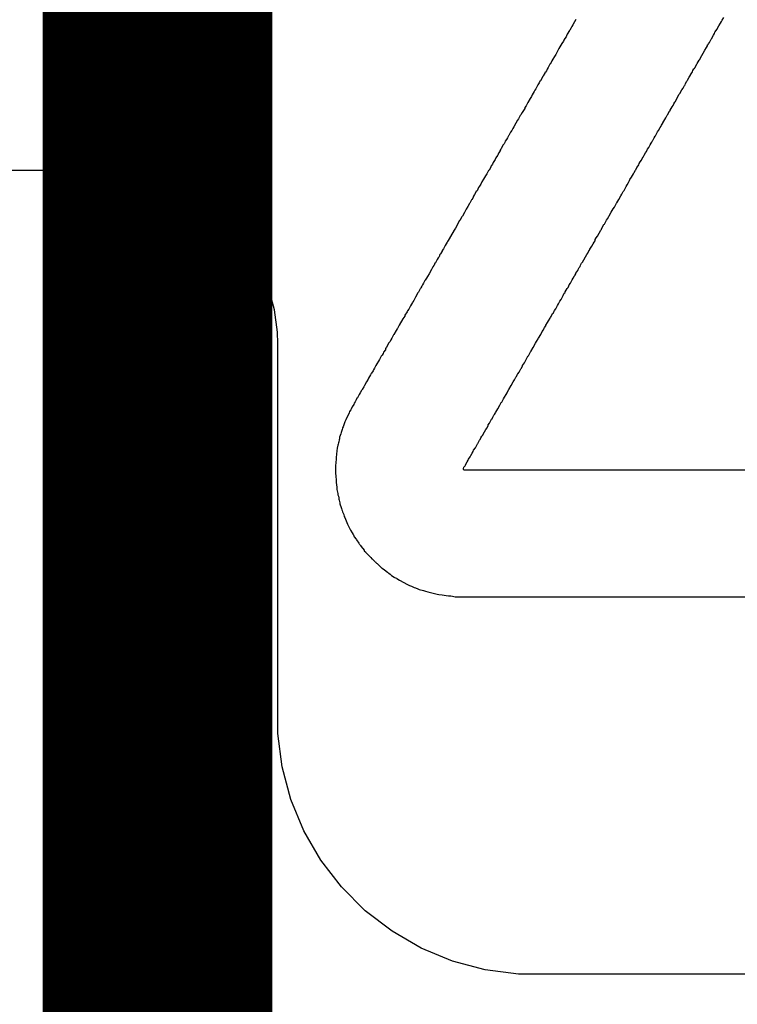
# Model space of a CAD drawing. Header units: inches. Extents: x 0 to 11.2, y -0.2 to 5.5.
# Tile 22 of 57: x 2.34 to 2.465, y 0.955 to 1.126. Entities that reach past the tile are written whole.
import ezdxf

# ---------------------------------------------------------------- set-up
doc = ezdxf.new("R2010")
doc.units = ezdxf.units.IN
doc.header["$MEASUREMENT"] = 0
for name, color, linetype in [('Bottom Layer', 5, 'Continuous'), ('Bottom Overlay', 54, 'Continuous'), ('Top Layer', 1, 'Continuous')]:
    doc.layers.add(name, color=color, linetype=linetype)

msp = doc.modelspace()

# ---------------------------------------------------------------- linework, layer by layer
at = {"layer": 'Bottom Layer', "const_width": 0.04}
msp.add_lwpolyline([(2.364, 0.67624), (2.364, 1.33652)], dxfattribs=at)
at = {"layer": 'Bottom Overlay'}
for p, q in [((2.43635, 1.12541), (2.43613, 1.1251)), ((2.43661, 1.1259), (2.43635, 1.12541)), ((2.43683, 1.1263), (2.43661, 1.1259)), ((2.46143, 1.12459), (2.46176, 1.12519)), ((2.46176, 1.12519), (2.46202, 1.12568)), ((2.46202, 1.12568), (2.46225, 1.12599)), ((2.46225, 1.12599), (2.46233, 1.12621)), ((2.46233, 1.12621), (2.46262, 1.12663)), ((2.43537, 1.12373), (2.4352, 1.12347)), ((2.43573, 1.1244), (2.43537, 1.12373)), ((2.43582, 1.12448), (2.43573, 1.1244)), ((2.43604, 1.12488), (2.43582, 1.12448)), ((2.43613, 1.1251), (2.43604, 1.12488)), ((2.46061, 1.1232), (2.46083, 1.1236)), ((2.46083, 1.1236), (2.46101, 1.12386)), ((2.46101, 1.12386), (2.46109, 1.12409)), ((2.46109, 1.12409), (2.46114, 1.12417)), ((2.46114, 1.12417), (2.46143, 1.12459)), ((2.43442, 1.12212), (2.43409, 1.12152)), ((2.43471, 1.12254), (2.43442, 1.12212)), ((2.43475, 1.12271), (2.43471, 1.12254)), ((2.43493, 1.12298), (2.43475, 1.12271)), ((2.43515, 1.12329), (2.43493, 1.12298)), ((2.4352, 1.12347), (2.43515, 1.12329)), ((2.45977, 1.1217), (2.45981, 1.12187)), ((2.45981, 1.12187), (2.4599, 1.12196)), ((2.4599, 1.12196), (2.45994, 1.12205)), ((2.45994, 1.12205), (2.46012, 1.12231)), ((2.46012, 1.12231), (2.46043, 1.12289)), ((2.46043, 1.12289), (2.46052, 1.12298)), ((2.46052, 1.12298), (2.46061, 1.1232)), ((2.43334, 1.12019), (2.43312, 1.11988)), ((2.43365, 1.12077), (2.43334, 1.12019)), ((2.43391, 1.12125), (2.43365, 1.12077)), ((2.43409, 1.12152), (2.43391, 1.12125)), ((2.45839, 1.1193), (2.45879, 1.12006)), ((2.45879, 1.12006), (2.45901, 1.12046)), ((2.45901, 1.12046), (2.45932, 1.12094)), ((2.45932, 1.12094), (2.45959, 1.12143)), ((2.45959, 1.12143), (2.45977, 1.1217)), ((2.43232, 1.11851), (2.43201, 1.11793)), ((2.43241, 1.1186), (2.43232, 1.11851)), ((2.43256, 1.11884), (2.43241, 1.1186)), ((2.43267, 1.11913), (2.43256, 1.11884)), ((2.43285, 1.11939), (2.43267, 1.11913)), ((2.43312, 1.11988), (2.43285, 1.11939)), ((2.45755, 1.11789), (2.45791, 1.11855)), ((2.45791, 1.11855), (2.458, 1.11864)), ((2.458, 1.11864), (2.45831, 1.11922)), ((2.45831, 1.11922), (2.45839, 1.1193)), ((2.43143, 1.11696), (2.43117, 1.11647)), ((2.43148, 1.11705), (2.43143, 1.11696)), ((2.43157, 1.11714), (2.43148, 1.11705)), ((2.43172, 1.11738), (2.43157, 1.11714)), ((2.43183, 1.11767), (2.43172, 1.11738)), ((2.43201, 1.11793), (2.43183, 1.11767)), ((2.4568, 1.1166), (2.45684, 1.11669)), ((2.45684, 1.11669), (2.45715, 1.11718)), ((2.45715, 1.11718), (2.45724, 1.1174)), ((2.45724, 1.1174), (2.45742, 1.11771)), ((2.45742, 1.11771), (2.45751, 1.1178)), ((2.45751, 1.1178), (2.45755, 1.11789)), ((2.43026, 1.1149), (2.43006, 1.11457)), ((2.43048, 1.11525), (2.43026, 1.1149)), ((2.43059, 1.11554), (2.43048, 1.11525)), ((2.43068, 1.11563), (2.43059, 1.11554)), ((2.43108, 1.11638), (2.43068, 1.11563)), ((2.43117, 1.11647), (2.43108, 1.11638)), ((2.45578, 1.11483), (2.45587, 1.11492)), ((2.45587, 1.11492), (2.45596, 1.11514)), ((2.45596, 1.11514), (2.45618, 1.11554)), ((2.45618, 1.11554), (2.45627, 1.11563)), ((2.45627, 1.11563), (2.45631, 1.11572)), ((2.45631, 1.11572), (2.45662, 1.11629)), ((2.45662, 1.11629), (2.4568, 1.1166)), ((2.42926, 1.1132), (2.42915, 1.11291)), ((2.42944, 1.11346), (2.42926, 1.1132)), ((2.42962, 1.11377), (2.42944, 1.11346)), ((2.42971, 1.11399), (2.42962, 1.11377)), ((2.42988, 1.11426), (2.42971, 1.11399)), ((2.43006, 1.11457), (2.42988, 1.11426)), ((2.45414, 1.11196), (2.45485, 1.11328)), ((2.45485, 1.11328), (2.45499, 1.11342)), ((2.45499, 1.11342), (2.45534, 1.11408)), ((2.45534, 1.11408), (2.45552, 1.11435)), ((2.45552, 1.11435), (2.45578, 1.11483)), ((2.42851, 1.11187), (2.4282, 1.11129)), ((2.42887, 1.11253), (2.42851, 1.11187)), ((2.42915, 1.11291), (2.42887, 1.11253)), ((2.45379, 1.11134), (2.4539, 1.11162)), ((2.4539, 1.11162), (2.45408, 1.11189)), ((2.45408, 1.11189), (2.45414, 1.11196)), ((2.42749, 1.1101), (2.42727, 1.1097)), ((2.42794, 1.1108), (2.42749, 1.1101)), ((2.42798, 1.11098), (2.42794, 1.1108)), ((2.4282, 1.11129), (2.42798, 1.11098)), ((2.45286, 1.10974), (2.4529, 1.10983)), ((2.4529, 1.10983), (2.45317, 1.11032)), ((2.45317, 1.11032), (2.45326, 1.11041)), ((2.45326, 1.11041), (2.4533, 1.11049)), ((2.4533, 1.11049), (2.45361, 1.11107)), ((2.45361, 1.11107), (2.45379, 1.11134)), ((2.42643, 1.10828), (2.42608, 1.10762)), ((2.4267, 1.10877), (2.42643, 1.10828)), ((2.42687, 1.10903), (2.4267, 1.10877)), ((2.42718, 1.10961), (2.42687, 1.10903)), ((2.42727, 1.1097), (2.42718, 1.10961)), ((2.45175, 1.10793), (2.45198, 1.10824)), ((2.45198, 1.10824), (2.45202, 1.10833)), ((2.45202, 1.10833), (2.45233, 1.1089)), ((2.45233, 1.1089), (2.45251, 1.10917)), ((2.45251, 1.10917), (2.45277, 1.10965)), ((2.45277, 1.10965), (2.45286, 1.10974)), ((2.4255, 1.10669), (2.42519, 1.10611)), ((2.42572, 1.107), (2.4255, 1.10669)), ((2.42577, 1.10709), (2.42572, 1.107)), ((2.42586, 1.10731), (2.42577, 1.10709)), ((2.42608, 1.10762), (2.42586, 1.10731)), ((2.45078, 1.10616), (2.45109, 1.10673)), ((2.45109, 1.10673), (2.45127, 1.107)), ((2.45127, 1.107), (2.45153, 1.10748)), ((2.45153, 1.10748), (2.45171, 1.10775)), ((2.45171, 1.10775), (2.45175, 1.10793)), ((2.42435, 1.10465), (2.42426, 1.10456)), ((2.42448, 1.10487), (2.42435, 1.10465)), ((2.42457, 1.10509), (2.42448, 1.10487)), ((2.42479, 1.1054), (2.42457, 1.10509)), ((2.42497, 1.10571), (2.42479, 1.1054)), ((2.4251, 1.10602), (2.42497, 1.10571)), ((2.42519, 1.10611), (2.4251, 1.10602)), ((2.44981, 1.10447), (2.44998, 1.10474)), ((2.44998, 1.10474), (2.45007, 1.10496)), ((2.45007, 1.10496), (2.45025, 1.10527)), ((2.45025, 1.10527), (2.45034, 1.10536)), ((2.45034, 1.10536), (2.45038, 1.10545)), ((2.45038, 1.10545), (2.45047, 1.10567)), ((2.45047, 1.10567), (2.45065, 1.10598)), ((2.45065, 1.10598), (2.45074, 1.10607)), ((2.45074, 1.10607), (2.45078, 1.10616)), ((2.42338, 1.10301), (2.42324, 1.1027)), ((2.4236, 1.10332), (2.42338, 1.10301)), ((2.42364, 1.10341), (2.4236, 1.10332)), ((2.42377, 1.10372), (2.42364, 1.10341)), ((2.42386, 1.10381), (2.42377, 1.10372)), ((2.42422, 1.10447), (2.42386, 1.10381)), ((2.42426, 1.10456), (2.42422, 1.10447)), ((2.44874, 1.10266), (2.44896, 1.10306)), ((2.44896, 1.10306), (2.44914, 1.10332)), ((2.44914, 1.10332), (2.44936, 1.10372)), ((2.44936, 1.10372), (2.44954, 1.10399)), ((2.44954, 1.10399), (2.44981, 1.10447)), ((2.42245, 1.10142), (2.42234, 1.10113)), ((2.42267, 1.10173), (2.42245, 1.10142)), ((2.4228, 1.10195), (2.42267, 1.10173)), ((2.42291, 1.10219), (2.4228, 1.10195)), ((2.4232, 1.10261), (2.42291, 1.10219)), ((2.42324, 1.1027), (2.4232, 1.10261)), ((2.44781, 1.10098), (2.4479, 1.1012)), ((2.4479, 1.1012), (2.44808, 1.10151)), ((2.44808, 1.10151), (2.4483, 1.10182)), ((2.4483, 1.10182), (2.44841, 1.10211)), ((2.44841, 1.10211), (2.44857, 1.10235)), ((2.44857, 1.10235), (2.44874, 1.10266)), ((2.42165, 1.1), (2.42134, 1.09943)), ((2.42174, 1.10009), (2.42165, 1.1)), ((2.42196, 1.10049), (2.42174, 1.10009)), ((2.42209, 1.1008), (2.42196, 1.10049)), ((2.42218, 1.10089), (2.42209, 1.1008)), ((2.42234, 1.10113), (2.42218, 1.10089)), ((2.44688, 1.09943), (2.44702, 1.09965)), ((2.44702, 1.09965), (2.44724, 1.10005)), ((2.44724, 1.10005), (2.44733, 1.10014)), ((2.44733, 1.10014), (2.4475, 1.10053)), ((2.4475, 1.10053), (2.44768, 1.10084)), ((2.44768, 1.10084), (2.44781, 1.10098)), ((2.42041, 1.09792), (2.42028, 1.09761)), ((2.4205, 1.09801), (2.42041, 1.09792)), ((2.42076, 1.0985), (2.4205, 1.09801)), ((2.42094, 1.09876), (2.42076, 1.0985)), ((2.42112, 1.09907), (2.42094, 1.09876)), ((2.42134, 1.09943), (2.42112, 1.09907)), ((2.44578, 1.09752), (2.446, 1.09792)), ((2.446, 1.09792), (2.44622, 1.09828)), ((2.44622, 1.09828), (2.44626, 1.09841)), ((2.44626, 1.09841), (2.44655, 1.09883)), ((2.44655, 1.09883), (2.44688, 1.09943)), ((2.41952, 1.09637), (2.41921, 1.0958)), ((2.41964, 1.09648), (2.41952, 1.09637)), ((2.41981, 1.09675), (2.41964, 1.09648)), ((2.41992, 1.09704), (2.41981, 1.09675)), ((2.4201, 1.0973), (2.41992, 1.09704)), ((2.42028, 1.09761), (2.4201, 1.0973)), ((2.44485, 1.09589), (2.44511, 1.09637)), ((2.44511, 1.09637), (2.4452, 1.09646)), ((2.4452, 1.09646), (2.44525, 1.09655)), ((2.44525, 1.09655), (2.44556, 1.09712)), ((2.44556, 1.09712), (2.44564, 1.09721)), ((2.44564, 1.09721), (2.44578, 1.09752)), ((2.41864, 1.09478), (2.41837, 1.09429)), ((2.41868, 1.09487), (2.41864, 1.09478)), ((2.41877, 1.09496), (2.41868, 1.09487)), ((2.41899, 1.09535), (2.41877, 1.09496)), ((2.41904, 1.09553), (2.41899, 1.09535)), ((2.41921, 1.0958), (2.41904, 1.09553)), ((2.44392, 1.09429), (2.44401, 1.09438)), ((2.44401, 1.09438), (2.44432, 1.09496)), ((2.44432, 1.09496), (2.44467, 1.09562)), ((2.44467, 1.09562), (2.44485, 1.09589)), ((2.41744, 1.0927), (2.41709, 1.09203)), ((2.41775, 1.09327), (2.41744, 1.0927)), ((2.41806, 1.09372), (2.41775, 1.09327)), ((2.41811, 1.0938), (2.41806, 1.09372)), ((2.41829, 1.0942), (2.41811, 1.0938)), ((2.41837, 1.09429), (2.41829, 1.0942)), ((2.44268, 1.09208), (2.44303, 1.09274)), ((2.44303, 1.09274), (2.44334, 1.09332)), ((2.44334, 1.09332), (2.44356, 1.09363)), ((2.44356, 1.09363), (2.44392, 1.09429)), ((2.4166, 1.09128), (2.41589, 1.08995)), ((2.41669, 1.09137), (2.4166, 1.09128)), ((2.41696, 1.09186), (2.41669, 1.09137)), ((2.417, 1.09195), (2.41696, 1.09186)), ((2.41709, 1.09203), (2.417, 1.09195)), ((2.44188, 1.09075), (2.44219, 1.09133)), ((2.44219, 1.09133), (2.44237, 1.09159)), ((2.44237, 1.09159), (2.44259, 1.09199)), ((2.44259, 1.09199), (2.44268, 1.09208)), ((2.41567, 1.08964), (2.41505, 1.08849)), ((2.41589, 1.08995), (2.41567, 1.08964)), ((2.44091, 1.08907), (2.44122, 1.08964)), ((2.44122, 1.08964), (2.44131, 1.08973)), ((2.44131, 1.08973), (2.44135, 1.08982)), ((2.44135, 1.08982), (2.44175, 1.09057)), ((2.44175, 1.09057), (2.44184, 1.09066)), ((2.44184, 1.09066), (2.44188, 1.09075)), ((2.41443, 1.08752), (2.41412, 1.08694)), ((2.41452, 1.08761), (2.41443, 1.08752)), ((2.41488, 1.08827), (2.41452, 1.08761)), ((2.41492, 1.08836), (2.41488, 1.08827)), ((2.41505, 1.08849), (2.41492, 1.08836)), ((2.43985, 1.08721), (2.44002, 1.08752)), ((2.44002, 1.08752), (2.4402, 1.08778)), ((2.4402, 1.08778), (2.44024, 1.08796)), ((2.44024, 1.08796), (2.44042, 1.08827)), ((2.44042, 1.08827), (2.44064, 1.08858)), ((2.44064, 1.08858), (2.44091, 1.08907)), ((2.41355, 1.08597), (2.41328, 1.08548)), ((2.41359, 1.08606), (2.41355, 1.08597)), ((2.41381, 1.08637), (2.41359, 1.08606)), ((2.41386, 1.08646), (2.41381, 1.08637)), ((2.41395, 1.08668), (2.41386, 1.08646)), ((2.41412, 1.08694), (2.41395, 1.08668)), ((2.43892, 1.08561), (2.43918, 1.0861)), ((2.43918, 1.0861), (2.43927, 1.08619)), ((2.43927, 1.08619), (2.43931, 1.08628)), ((2.43931, 1.08628), (2.43962, 1.08685)), ((2.43962, 1.08685), (2.43985, 1.08721)), ((2.41271, 1.08451), (2.4124, 1.08393)), ((2.41288, 1.08477), (2.41271, 1.08451)), ((2.41302, 1.08499), (2.41288, 1.08477)), ((2.41319, 1.08539), (2.41302, 1.08499)), ((2.41328, 1.08548), (2.41319, 1.08539)), ((2.43803, 1.08402), (2.43874, 1.08535)), ((2.43874, 1.08535), (2.43892, 1.08561)), ((2.41173, 1.08278), (2.41129, 1.08198)), ((2.41182, 1.083), (2.41173, 1.08278)), ((2.41193, 1.0832), (2.41182, 1.083)), ((2.41213, 1.08345), (2.41193, 1.0832)), ((2.41218, 1.08353), (2.41213, 1.08345)), ((2.41231, 1.08384), (2.41218, 1.08353)), ((2.4124, 1.08393), (2.41231, 1.08384)), ((2.43688, 1.08212), (2.43719, 1.08256)), ((2.43719, 1.08256), (2.43728, 1.08278)), ((2.43728, 1.08278), (2.43745, 1.08309)), ((2.43745, 1.08309), (2.43759, 1.08331)), ((2.43759, 1.08331), (2.43768, 1.08353)), ((2.43768, 1.08353), (2.43785, 1.08384)), ((2.43785, 1.08384), (2.43803, 1.08402)), ((2.41058, 1.08083), (2.41032, 1.08035)), ((2.41063, 1.08092), (2.41058, 1.08083)), ((2.41085, 1.08123), (2.41063, 1.08092)), ((2.411, 1.08156), (2.41085, 1.08123)), ((2.41129, 1.08198), (2.411, 1.08156)), ((2.4359, 1.08039), (2.43621, 1.08097)), ((2.43621, 1.08097), (2.43639, 1.08123)), ((2.43639, 1.08123), (2.43661, 1.08163)), ((2.43661, 1.08163), (2.4367, 1.08172)), ((2.4367, 1.08172), (2.43683, 1.08203)), ((2.43683, 1.08203), (2.43688, 1.08212)), ((2.40974, 1.07937), (2.40943, 1.0788)), ((2.40979, 1.07946), (2.40974, 1.07937)), ((2.40987, 1.07955), (2.40979, 1.07946)), ((2.41005, 1.07986), (2.40987, 1.07955)), ((2.41014, 1.08008), (2.41005, 1.07986)), ((2.41032, 1.08035), (2.41014, 1.08008)), ((2.43502, 1.07884), (2.43515, 1.07915)), ((2.43515, 1.07915), (2.43533, 1.07946)), ((2.43533, 1.07946), (2.43551, 1.07964)), ((2.43551, 1.07964), (2.43562, 1.07993)), ((2.43562, 1.07993), (2.43568, 1.08008)), ((2.43568, 1.08008), (2.4359, 1.08039)), ((2.40863, 1.07738), (2.40846, 1.07711)), ((2.40894, 1.07796), (2.40863, 1.07738)), ((2.40934, 1.07871), (2.40894, 1.07796)), ((2.40943, 1.0788), (2.40934, 1.07871)), ((2.43382, 1.07676), (2.43409, 1.07725)), ((2.43409, 1.07725), (2.43427, 1.07756)), ((2.43427, 1.07756), (2.43462, 1.07822)), ((2.43462, 1.07822), (2.43484, 1.07862)), ((2.43484, 1.07862), (2.43498, 1.07875)), ((2.43498, 1.07875), (2.43502, 1.07884)), ((2.40753, 1.07556), (2.40748, 1.07539)), ((2.40775, 1.07587), (2.40753, 1.07556)), ((2.40806, 1.07645), (2.40775, 1.07587)), ((2.40824, 1.07672), (2.40806, 1.07645)), ((2.40841, 1.07703), (2.40824, 1.07672)), ((2.40846, 1.07711), (2.40841, 1.07703)), ((2.43294, 1.07521), (2.43307, 1.07552)), ((2.43307, 1.07552), (2.43312, 1.07561)), ((2.43312, 1.07561), (2.43334, 1.07592)), ((2.43334, 1.07592), (2.43365, 1.07649)), ((2.43365, 1.07649), (2.43382, 1.07676)), ((2.40673, 1.07419), (2.40611, 1.07304)), ((2.40704, 1.07464), (2.40673, 1.07419)), ((2.40708, 1.07481), (2.40704, 1.07464)), ((2.40748, 1.07539), (2.40708, 1.07481)), ((2.43192, 1.07353), (2.4321, 1.07379)), ((2.4321, 1.07379), (2.43236, 1.07428)), ((2.43236, 1.07428), (2.43245, 1.07437)), ((2.43245, 1.07437), (2.43254, 1.07459)), ((2.43254, 1.07459), (2.43281, 1.07508)), ((2.43281, 1.07508), (2.43294, 1.07521)), ((2.40554, 1.07211), (2.40518, 1.07145)), ((2.40576, 1.07242), (2.40554, 1.07211)), ((2.4058, 1.07251), (2.40576, 1.07242)), ((2.40589, 1.07273), (2.4058, 1.07251)), ((2.40611, 1.07304), (2.40589, 1.07273)), ((2.43099, 1.07193), (2.43121, 1.07224)), ((2.43121, 1.07224), (2.43134, 1.07255)), ((2.43134, 1.07255), (2.43139, 1.07264)), ((2.43139, 1.07264), (2.43161, 1.07295)), ((2.43161, 1.07295), (2.43165, 1.07304)), ((2.43165, 1.07304), (2.43192, 1.07353)), ((2.40461, 1.07052), (2.40449, 1.07023)), ((2.40478, 1.07078), (2.40461, 1.07052)), ((2.40509, 1.07136), (2.40478, 1.07078)), ((2.40518, 1.07145), (2.40509, 1.07136)), ((2.43002, 1.07021), (2.43028, 1.0707)), ((2.43028, 1.0707), (2.43037, 1.07078)), ((2.43037, 1.07078), (2.43073, 1.07145)), ((2.43073, 1.07145), (2.43099, 1.07193)), ((2.40368, 1.06879), (2.40337, 1.06835)), ((2.40372, 1.06897), (2.40368, 1.06879)), ((2.4039, 1.06923), (2.40372, 1.06897)), ((2.40412, 1.06963), (2.4039, 1.06923)), ((2.40425, 1.06994), (2.40412, 1.06963)), ((2.40438, 1.07008), (2.40425, 1.06994)), ((2.40449, 1.07023), (2.40438, 1.07008)), ((2.42904, 1.06848), (2.4294, 1.06915)), ((2.4294, 1.06915), (2.42949, 1.06923)), ((2.42949, 1.06923), (2.42962, 1.06954)), ((2.42962, 1.06954), (2.42984, 1.06994)), ((2.42984, 1.06994), (2.43002, 1.07021)), ((2.40266, 1.06706), (2.40248, 1.0668)), ((2.40297, 1.06764), (2.40266, 1.06706)), ((2.40301, 1.06773), (2.40297, 1.06764)), ((2.4031, 1.06782), (2.40301, 1.06773)), ((2.40328, 1.06813), (2.4031, 1.06782)), ((2.40337, 1.06835), (2.40328, 1.06813)), ((2.42789, 1.06649), (2.42851, 1.06764)), ((2.42851, 1.06764), (2.4286, 1.06773)), ((2.4286, 1.06773), (2.42864, 1.06782)), ((2.42864, 1.06782), (2.42895, 1.06839)), ((2.42895, 1.06839), (2.42904, 1.06848)), ((2.40159, 1.06529), (2.40155, 1.06512)), ((2.40177, 1.06556), (2.40159, 1.06529)), ((2.40204, 1.06605), (2.40177, 1.06556)), ((2.40221, 1.06631), (2.40204, 1.06605)), ((2.40248, 1.0668), (2.40221, 1.06631)), ((2.42696, 1.0649), (2.42727, 1.06547)), ((2.42727, 1.06547), (2.42736, 1.06556)), ((2.42736, 1.06556), (2.42754, 1.06596)), ((2.42754, 1.06596), (2.42758, 1.06605)), ((2.42758, 1.06605), (2.42789, 1.06649)), ((2.40071, 1.06366), (2.4004, 1.06321)), ((2.40075, 1.06383), (2.40071, 1.06366)), ((2.40093, 1.0641), (2.40075, 1.06383)), ((2.40111, 1.06441), (2.40093, 1.0641)), ((2.4012, 1.06463), (2.40111, 1.06441)), ((2.40126, 1.0647), (2.4012, 1.06463)), ((2.40155, 1.06512), (2.40126, 1.0647)), ((2.42594, 1.06321), (2.42617, 1.06352)), ((2.42617, 1.06352), (2.42643, 1.06401)), ((2.42643, 1.06401), (2.42652, 1.0641)), ((2.42652, 1.0641), (2.4267, 1.0645)), ((2.4267, 1.0645), (2.42674, 1.06459)), ((2.42674, 1.06459), (2.42696, 1.0649)), ((2.39956, 1.06175), (2.39951, 1.06166)), ((2.39965, 1.06184), (2.39956, 1.06175)), ((2.39991, 1.06233), (2.39965, 1.06184)), ((2.40005, 1.06255), (2.39991, 1.06233)), ((2.4004, 1.06321), (2.40005, 1.06255)), ((2.42493, 1.06144), (2.42521, 1.06186)), ((2.42521, 1.06186), (2.42559, 1.06255)), ((2.42559, 1.06255), (2.42594, 1.06321)), ((2.39858, 1.06003), (2.39841, 1.05972)), ((2.39872, 1.06034), (2.39858, 1.06003)), ((2.39881, 1.06042), (2.39872, 1.06034)), ((2.39912, 1.061), (2.39881, 1.06042)), ((2.39929, 1.06127), (2.39912, 1.061)), ((2.39951, 1.06166), (2.39929, 1.06127)), ((2.42395, 1.05967), (2.42426, 1.06025)), ((2.42426, 1.06025), (2.42444, 1.06051)), ((2.42444, 1.06051), (2.4247, 1.061)), ((2.4247, 1.061), (2.42488, 1.06127)), ((2.42488, 1.06127), (2.42493, 1.06144)), ((2.39765, 1.05834), (2.39743, 1.05803)), ((2.3977, 1.05843), (2.39765, 1.05834)), ((2.39788, 1.05883), (2.3977, 1.05843)), ((2.39819, 1.05927), (2.39788, 1.05883)), ((2.39823, 1.05945), (2.39819, 1.05927)), ((2.39841, 1.05972), (2.39823, 1.05945)), ((2.42289, 1.0579), (2.42324, 1.05848)), ((2.42324, 1.05848), (2.4236, 1.0591)), ((2.4236, 1.0591), (2.42386, 1.05958)), ((2.42386, 1.05958), (2.42395, 1.05967)), ((2.39695, 1.05697), (2.39679, 1.05655)), ((2.39723, 1.05752), (2.39695, 1.05697)), ((2.39735, 1.05781), (2.39723, 1.05752)), ((2.39743, 1.05803), (2.39735, 1.05781)), ((2.42183, 1.056), (2.42218, 1.05666)), ((2.42218, 1.05666), (2.42227, 1.05675)), ((2.42227, 1.05675), (2.4224, 1.05706)), ((2.4224, 1.05706), (2.42258, 1.05737)), ((2.42258, 1.05737), (2.42271, 1.0575)), ((2.42271, 1.0575), (2.42285, 1.05781)), ((2.42285, 1.05781), (2.42289, 1.0579)), ((2.39613, 1.05491), (2.39604, 1.05456)), ((2.39622, 1.05513), (2.39613, 1.05491)), ((2.39624, 1.05516), (2.39622, 1.05513)), ((2.3963, 1.05536), (2.39624, 1.05516)), ((2.39655, 1.05604), (2.3963, 1.05536)), ((2.39659, 1.05622), (2.39655, 1.05604)), ((2.39679, 1.05655), (2.39659, 1.05622)), ((2.42094, 1.05449), (2.42116, 1.05489)), ((2.42116, 1.05489), (2.42138, 1.0552)), ((2.42138, 1.0552), (2.42156, 1.0556)), ((2.42156, 1.0556), (2.42161, 1.05569)), ((2.42161, 1.05569), (2.42183, 1.056)), ((2.39566, 1.05325), (2.39562, 1.05308)), ((2.39571, 1.05356), (2.39566, 1.05325)), ((2.39595, 1.05416), (2.39571, 1.05356)), ((2.39599, 1.05434), (2.39595, 1.05416)), ((2.39604, 1.05456), (2.39599, 1.05434)), ((2.42019, 1.05312), (2.42032, 1.05343)), ((2.42032, 1.05343), (2.4205, 1.05374)), ((2.4205, 1.05374), (2.42059, 1.05383)), ((2.42059, 1.05383), (2.42094, 1.05449)), ((2.39531, 1.05161), (2.39524, 1.05119)), ((2.3954, 1.05215), (2.39531, 1.05161)), ((2.39544, 1.05232), (2.3954, 1.05215)), ((2.39551, 1.05257), (2.39544, 1.05232)), ((2.39555, 1.05274), (2.39551, 1.05257)), ((2.39562, 1.05308), (2.39555, 1.05274)), ((2.41904, 1.05126), (2.41935, 1.0517)), ((2.41935, 1.0517), (2.41966, 1.05228)), ((2.41966, 1.05228), (2.41975, 1.05237)), ((2.41975, 1.05237), (2.41979, 1.05246)), ((2.41979, 1.05246), (2.4201, 1.05303)), ((2.4201, 1.05303), (2.42019, 1.05312)), ((2.39513, 1.05002), (2.39509, 1.04971)), ((2.39518, 1.0506), (2.39513, 1.05002)), ((2.39524, 1.05119), (2.39518, 1.0506)), ((2.41815, 1.04971), (2.41844, 1.05013)), ((2.41844, 1.05013), (2.41855, 1.05037)), ((2.41855, 1.05037), (2.41877, 1.05077)), ((2.41877, 1.05077), (2.41899, 1.05108)), ((2.41899, 1.05108), (2.41904, 1.05126)), ((2.39502, 1.04858), (2.395, 1.0471)), ((2.39509, 1.04971), (2.39502, 1.04858)), ((2.41727, 1.04807), (2.41733, 1.04832)), ((2.41731, 1.0479), (2.41727, 1.04807)), ((2.41733, 1.04832), (2.41755, 1.04858)), ((2.41755, 1.04858), (2.41762, 1.04865)), ((2.41762, 1.04865), (2.41771, 1.04887)), ((2.41771, 1.04887), (2.41793, 1.04927)), ((2.41793, 1.04927), (2.41811, 1.04953)), ((2.41811, 1.04953), (2.41815, 1.04971)), ((2.395, 1.0471), (2.39504, 1.04697)), ((2.39504, 1.04697), (2.39509, 1.04581)), ((2.41742, 1.04778), (2.41731, 1.0479)), ((2.41775, 1.04781), (2.41742, 1.04778)), ((2.49153, 1.04778), (2.41775, 1.04781)), ((2.39509, 1.04581), (2.39513, 1.04568)), ((2.39513, 1.04568), (2.3952, 1.04482)), ((2.3952, 1.04482), (2.39524, 1.04442)), ((2.39524, 1.04442), (2.39529, 1.0442)), ((2.39529, 1.0442), (2.39537, 1.04371)), ((2.39537, 1.04371), (2.39542, 1.04349)), ((2.39542, 1.04349), (2.39549, 1.04325)), ((2.39549, 1.04325), (2.39555, 1.04296)), ((2.39555, 1.04296), (2.3956, 1.04274)), ((2.3956, 1.04274), (2.39564, 1.04256)), ((2.39564, 1.04256), (2.39573, 1.04212)), ((2.39573, 1.04212), (2.39577, 1.04194)), ((2.39577, 1.04194), (2.39599, 1.04132)), ((2.39599, 1.04132), (2.39604, 1.04114)), ((2.39604, 1.04114), (2.39608, 1.04092)), ((2.39608, 1.04092), (2.39613, 1.04075)), ((2.39613, 1.04075), (2.39622, 1.04052)), ((2.39622, 1.04052), (2.39642, 1.04006)), ((2.39642, 1.04006), (2.3965, 1.03975)), ((2.3965, 1.03975), (2.39659, 1.03953)), ((2.39659, 1.03953), (2.39686, 1.03895)), ((2.39686, 1.03895), (2.39697, 1.03867)), ((2.39697, 1.03867), (2.3971, 1.0384)), ((2.3971, 1.0384), (2.39743, 1.03767)), ((2.39743, 1.03767), (2.39761, 1.03736)), ((2.39761, 1.03736), (2.39788, 1.03687)), ((2.39788, 1.03687), (2.39805, 1.03661)), ((2.39805, 1.03661), (2.3981, 1.03652)), ((2.3981, 1.03652), (2.39827, 1.03621)), ((2.39827, 1.03621), (2.39858, 1.03577)), ((2.39858, 1.03577), (2.39863, 1.03568)), ((2.39863, 1.03568), (2.39907, 1.03506)), ((2.39907, 1.03506), (2.39912, 1.03497)), ((2.39912, 1.03497), (2.39925, 1.03484)), ((2.39925, 1.03484), (2.39929, 1.03475)), ((2.39929, 1.03475), (2.39938, 1.03466)), ((2.39938, 1.03466), (2.39943, 1.03457)), ((2.39943, 1.03457), (2.39974, 1.03417)), ((2.39974, 1.03417), (2.39996, 1.03386)), ((2.39996, 1.03386), (2.4, 1.03377)), ((2.4, 1.03377), (2.40027, 1.03351)), ((2.40027, 1.03351), (2.40031, 1.03342)), ((2.40031, 1.03342), (2.40091, 1.03282)), ((2.40091, 1.03282), (2.401, 1.03278)), ((2.401, 1.03278), (2.40111, 1.03267)), ((2.40111, 1.03267), (2.40115, 1.03258)), ((2.40115, 1.03258), (2.40131, 1.03238)), ((2.40131, 1.03238), (2.4014, 1.03233)), ((2.4014, 1.03233), (2.40188, 1.03185)), ((2.40188, 1.03185), (2.40195, 1.03183)), ((2.40195, 1.03183), (2.40199, 1.03174)), ((2.40199, 1.03174), (2.40215, 1.03158)), ((2.40215, 1.03158), (2.40224, 1.03154)), ((2.40224, 1.03154), (2.40264, 1.03114)), ((2.40264, 1.03114), (2.40272, 1.03109)), ((2.40272, 1.03109), (2.40303, 1.03079)), ((2.40303, 1.03079), (2.40312, 1.03074)), ((2.40312, 1.03074), (2.40352, 1.03043)), ((2.40352, 1.03043), (2.40407, 1.03001)), ((2.40407, 1.03001), (2.40418, 1.0299)), ((2.40418, 1.0299), (2.40427, 1.02986)), ((2.40427, 1.02986), (2.40452, 1.02966)), ((2.40452, 1.02966), (2.40472, 1.02946)), ((2.40472, 1.02946), (2.4052, 1.02919)), ((2.4052, 1.02919), (2.40529, 1.0291)), ((2.40529, 1.0291), (2.4056, 1.02897)), ((2.4056, 1.02897), (2.40569, 1.02893)), ((2.40569, 1.02893), (2.40613, 1.02862)), ((2.40613, 1.02862), (2.40751, 1.02791)), ((2.40751, 1.02791), (2.4079, 1.02773)), ((2.4079, 1.02773), (2.40821, 1.0276)), ((2.40821, 1.0276), (2.4087, 1.02738)), ((2.4087, 1.02738), (2.40892, 1.02729)), ((2.40892, 1.02729), (2.40934, 1.02713)), ((2.40934, 1.02713), (2.40956, 1.02704)), ((2.40956, 1.02704), (2.40981, 1.02693)), ((2.40981, 1.02693), (2.4101, 1.02687)), ((2.4101, 1.02687), (2.41032, 1.02682)), ((2.41032, 1.02682), (2.41067, 1.02673)), ((2.41067, 1.02673), (2.41105, 1.02662)), ((2.41105, 1.02662), (2.41246, 1.02627)), ((2.41246, 1.02627), (2.41271, 1.0262)), ((2.41271, 1.0262), (2.41297, 1.02616)), ((2.41297, 1.02616), (2.41355, 1.02607)), ((2.41355, 1.02607), (2.41426, 1.02598)), ((2.41426, 1.02598), (2.41465, 1.02594)), ((2.41465, 1.02594), (2.4151, 1.02589)), ((2.4151, 1.02589), (2.41536, 1.02585)), ((2.41536, 1.02585), (2.41581, 1.02576)), ((2.41581, 1.02576), (2.41758, 1.02572)), ((2.41758, 1.02572), (2.64391, 1.02569))]:
    msp.add_line(p, q, dxfattribs=at)
at = {"layer": 'Top Layer'}
for p, q in [((2.3548, 1.1), (2.16, 1.1)), ((2.35677, 1.09994), (2.3548, 1.1)), ((2.36068, 1.09942), (2.35677, 1.09994)), ((2.36449, 1.0984), (2.36068, 1.09942)), ((2.36814, 1.09689), (2.36449, 1.0984)), ((2.37155, 1.09492), (2.36814, 1.09689)), ((2.37468, 1.09252), (2.37155, 1.09492)), ((2.37747, 1.08973), (2.37468, 1.09252)), ((2.37987, 1.0866), (2.37747, 1.08973)), ((2.38184, 1.08319), (2.37987, 1.0866)), ((2.38335, 1.07954), (2.38184, 1.08319)), ((2.38437, 1.07573), (2.38335, 1.07954)), ((2.38489, 1.07182), (2.38437, 1.07573)), ((2.38495, 1.06985), (2.38489, 1.07182)), ((2.38495, 1.00488), (2.38495, 1.06985)), ((2.38495, 1.00194), (2.38495, 1.00488)), ((2.38572, 0.9961), (2.38495, 1.00194)), ((2.38724, 0.99042), (2.38572, 0.9961)), ((2.38949, 0.98499), (2.38724, 0.99042)), ((2.39244, 0.97989), (2.38949, 0.98499)), ((2.39602, 0.97522), (2.39244, 0.97989)), ((2.40018, 0.97106), (2.39602, 0.97522)), ((2.40484, 0.96748), (2.40018, 0.97106)), ((2.40994, 0.96454), (2.40484, 0.96748)), ((2.41537, 0.96229), (2.40994, 0.96454)), ((2.42106, 0.96077), (2.41537, 0.96229)), ((2.42689, 0.96), (2.42106, 0.96077)), ((2.42983, 0.96), (2.42689, 0.96)), ((3.28262, 0.96), (2.42983, 0.96))]:
    msp.add_line(p, q, dxfattribs=at)

doc.saveas('drawing.dxf')
